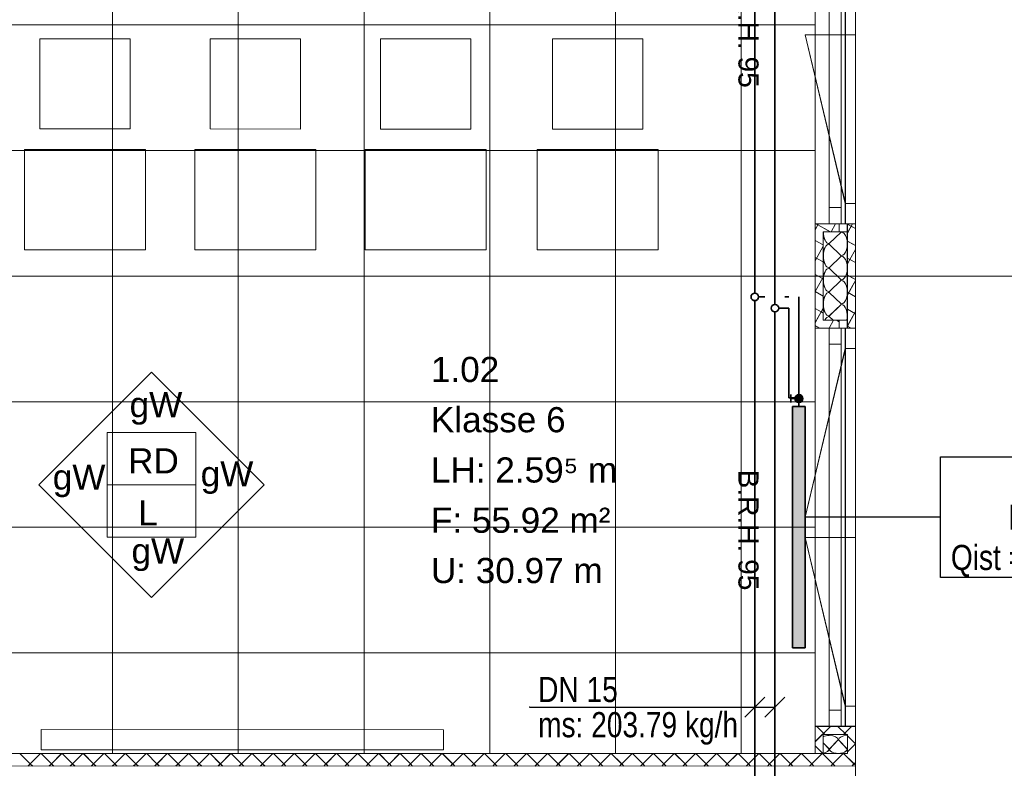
# Model space of a CAD drawing. Extents: x 229 to 926, y 37 to 878.
# Tile 149 of 162: x 591 to 689, y 466 to 541. Entities that reach past the tile are written whole.
import ezdxf
from ezdxf.lldxf.tags import DXFTag

# ---------------------------------------------------------------- set-up
doc = ezdxf.new("R2010")
doc.units = 0
doc.layers.get('0').update_dxf_attribs({"lineweight": 13})
for name, color, linetype, lineweight, true_color, plot in [('A_BI_Aussenwand', 5, 'Continuous', 18, 0x0000ff, False), ('A_BI_Fenster', 1, 'Continuous', 18, 0xff0000, False), ('A_BI_Innenwand', 7, 'Continuous', 18, 0x80ff80, False)]:
    doc.layers.add(name, color=color, linetype=linetype, lineweight=lineweight, true_color=true_color, plot=plot)
for name, color, linetype, lineweight in [('Ausstattung', 7, 'Continuous', 25), ('Axen', 7, 'Continuous', 25), ('Axen-A03ENIVKI0', 7, 'Continuous', 25), ('Beschriftung', 7, 'Continuous', 25), ('Beschriftung-A03ENIVII0', 7, 'Continuous', 25), ('Deckenspiegel', 7, 'Continuous', 25), ('Fenster', 7, 'Continuous', 25), ('Fenster-A03ENIVJI0', 7, 'Continuous', 25), ('Fullfläche', 7, 'Continuous', 25), ('Fullfläche-A03ENIVQI0', 7, 'Continuous', 25), ('H_BI_Heizkoerpertext', 7, 'Continuous', 25), ('Maßlinien', 7, 'Continuous', 25), ('Maßlinien-A03ENIVNI0', 7, 'Continuous', 25), ('Räume', 7, 'Continuous', 25), ('Räume-A03ENIVSI0', 7, 'Continuous', 25), ('Wände', 7, 'Continuous', 25), ('Wände-A03ENIVMI0', 7, 'Continuous', 25), ('X_BI_Text', 7, 'Continuous', 25)]:
    doc.layers.add(name, color=color, linetype=linetype, lineweight=lineweight)
for name, color, linetype, lineweight, true_color in [('H_BI_Heizkoerper', 1, 'Continuous', 35, 0xff0000), ('H_BI_Heizkoerperflaeche', 7, 'Continuous', 35, 0xffcccc), ('H_BI_Ruecklauf', 5, 'fein_strichliert', 35, 0x0000ff), ('H_BI_Vorlauf', 7, 'Continuous', 35, 0xed0e24)]:
    doc.layers.add(name, color=color, linetype=linetype, lineweight=lineweight, true_color=true_color)
doc.styles.get("Standard").update_dxf_attribs({"font": 'arial.ttf'})
tags = doc.linetypes.add('ALL_S25', pattern=[0.001, 0, -0.001]).pattern_tags.tags
tags[6:7] = [DXFTag(74, 4), DXFTag(75, 0), DXFTag(340, '0'), DXFTag(46, 1.0), DXFTag(50, 0.0), DXFTag(44, 0.0), DXFTag(45, 0.0)]
tags[4:5] = [DXFTag(74, 4), DXFTag(75, 0), DXFTag(340, '0'), DXFTag(46, 1.0), DXFTag(50, 0.0), DXFTag(44, 0.0), DXFTag(45, 0.0)]
tags = doc.linetypes.add('ALL_S25-A03ENIVOI0', pattern=[0.001, 0, -0.001]).pattern_tags.tags
tags[6:7] = [DXFTag(74, 4), DXFTag(75, 0), DXFTag(340, '0'), DXFTag(46, 1.0), DXFTag(50, 0.0), DXFTag(44, 0.0), DXFTag(45, 0.0)]
tags[4:5] = [DXFTag(74, 4), DXFTag(75, 0), DXFTag(340, '0'), DXFTag(46, 1.0), DXFTag(50, 0.0), DXFTag(44, 0.0), DXFTag(45, 0.0)]
tags = doc.linetypes.add('fein_strichliert', pattern=[4, 1, -2, 1]).pattern_tags.tags
tags[8:9] = [DXFTag(74, 4), DXFTag(75, 0), DXFTag(340, '0'), DXFTag(46, 0.0), DXFTag(50, 0.0), DXFTag(44, 0.0), DXFTag(45, 0.0)]
tags[6:7] = [DXFTag(74, 4), DXFTag(75, 0), DXFTag(340, '0'), DXFTag(46, 0.0), DXFTag(50, 0.0), DXFTag(44, 0.0), DXFTag(45, 0.0)]
tags[4:5] = [DXFTag(74, 4), DXFTag(75, 0), DXFTag(340, '0'), DXFTag(46, 0.0), DXFTag(50, 0.0), DXFTag(44, 0.0), DXFTag(45, 0.0)]
tags = doc.linetypes.add('VERDECKT2_S2', pattern=[0.0027, 0.002, -0.0007]).pattern_tags.tags
tags[6:7] = [DXFTag(74, 4), DXFTag(75, 0), DXFTag(340, '0'), DXFTag(46, 1.0), DXFTag(50, 0.0), DXFTag(44, 0.0), DXFTag(45, 0.0)]
tags[4:5] = [DXFTag(74, 4), DXFTag(75, 0), DXFTag(340, '0'), DXFTag(46, 1.0), DXFTag(50, 0.0), DXFTag(44, 0.0), DXFTag(45, 0.0)]
tags = doc.linetypes.add('VERDECKT2_S2-A03ENIVRI0', pattern=[0.0027, 0.002, -0.0007]).pattern_tags.tags
tags[6:7] = [DXFTag(74, 4), DXFTag(75, 0), DXFTag(340, '0'), DXFTag(46, 1.0), DXFTag(50, 0.0), DXFTag(44, 0.0), DXFTag(45, 0.0)]
tags[4:5] = [DXFTag(74, 4), DXFTag(75, 0), DXFTag(340, '0'), DXFTag(46, 1.0), DXFTag(50, 0.0), DXFTag(44, 0.0), DXFTag(45, 0.0)]

# ---------------------------------------------------------------- blocks, each defined once
blk = doc.blocks.new('Referenz-A03ENIVGI0', base_point=(255.728, 66.032))
at = {"layer": 'Ausstattung', "color": 0, "lineweight": -2}
for p, q in [((592.955, 529.973), (592.956, 538.948)), ((592.956, 538.948), (601.931, 538.947)), ((601.931, 538.947), (601.93, 529.972)), ((609.889, 529.971), (609.89, 538.946)), ((609.89, 538.946), (618.865, 538.945)), ((618.865, 538.945), (618.864, 529.97)), ((626.823, 529.969), (626.824, 538.944)), ((626.824, 538.944), (635.799, 538.943)), ((635.799, 538.943), (635.798, 529.968)), ((643.926, 529.967), (643.927, 538.942)), ((643.927, 538.942), (652.902, 538.941)), ((652.902, 538.941), (652.901, 529.966)), ((601.93, 529.972), (592.955, 529.973)), ((618.864, 529.97), (609.889, 529.971)), ((635.798, 529.968), (626.823, 529.969)), ((652.901, 529.966), (643.926, 529.967)), ((591.429, 517.95), (591.431, 527.941)), ((591.431, 527.941), (603.454, 527.94)), ((603.454, 527.94), (603.452, 517.949)), ((608.363, 517.948), (608.364, 527.939)), ((608.364, 527.939), (620.388, 527.938)), ((620.388, 527.938), (620.386, 517.947)), ((625.297, 517.946), (625.298, 527.937)), ((625.298, 527.937), (637.321, 527.936)), ((637.321, 527.936), (637.32, 517.945)), ((642.4, 517.944), (642.402, 527.935)), ((642.402, 527.935), (654.425, 527.934)), ((654.425, 527.934), (654.423, 517.943)), ((603.452, 517.949), (591.429, 517.95)), ((620.386, 517.947), (608.363, 517.948)), ((637.32, 517.945), (625.297, 517.946)), ((654.423, 517.943), (642.4, 517.944)), ((593.067, 468.22), (593.067, 470.22)), ((593.067, 470.22), (633.068, 470.215)), ((633.068, 470.215), (633.067, 468.215)), ((633.067, 468.215), (593.067, 468.22))]:
    blk.add_line(p, q, dxfattribs=at)
at = {"layer": 'Axen', "color": 0, "linetype": 'ALL_S25', "lineweight": -2, "ltscale": 0.13}
for p, q in [((674.036, 66.032), (674.036, 801.547)), ((735.547, 515.344), (301.682, 515.344))]:
    blk.add_line(p, q, dxfattribs=at)
at = {"layer": 'Beschriftung', "color": 0, "lineweight": -2}
for p, q in [((592.836, 494.582), (604.051, 505.793)), ((604.051, 505.793), (615.263, 494.578)), ((599.649, 494.581), (599.65, 499.781)), ((599.65, 499.781), (608.45, 499.78)), ((608.45, 499.78), (608.449, 494.58)), ((604.048, 483.367), (592.836, 494.582)), ((608.449, 494.58), (599.649, 494.581)), ((599.649, 489.381), (599.649, 494.581)), ((615.263, 494.578), (604.048, 483.367)), ((608.449, 494.58), (608.449, 489.38)), ((608.449, 489.38), (599.649, 489.381))]:
    blk.add_line(p, q, dxfattribs=at)
at = {"layer": 'Fenster', "color": 0, "lineweight": -2}
for p, q in [((673.036, 560.144), (673.036, 520.544)), ((674.036, 539.344), (673.036, 539.344)), ((673.036, 522.544), (674.036, 522.544)), ((674.036, 520.544), (670.036, 520.544)), ((674.036, 510.144), (670.036, 510.144)), ((673.036, 510.144), (673.036, 470.544)), ((673.036, 508.144), (674.036, 508.144)), ((673.036, 491.344), (674.036, 491.344)), ((674.036, 489.344), (673.036, 489.344)), ((673.036, 472.544), (674.036, 472.544)), ((674.036, 470.544), (670.036, 470.544))]:
    blk.add_line(p, q, dxfattribs=at)
at = {"layer": 'Fenster', "color": 0, "linetype": 'VERDECKT2_S2', "lineweight": -2, "ltscale": 0.13}
for p, q in [((669.036, 539.344), (673.036, 539.344)), ((673.036, 522.544), (669.036, 539.344)), ((673.036, 508.144), (669.036, 491.344)), ((669.036, 491.344), (673.036, 491.344)), ((669.036, 489.344), (673.036, 489.344)), ((673.036, 472.544), (669.036, 489.344))]:
    blk.add_line(p, q, dxfattribs=at)
at = {"layer": 'Fullfläche', "color": 0, "lineweight": -2}
for p, q in [((670.296, 520.427), (670.036, 519.954)), ((670.087, 520.544), (670.295, 520.429)), ((670.362, 520.544), (670.299, 520.43)), ((670.3, 520.428), (671.544, 519.744)), ((672.055, 520.544), (671.616, 519.744)), ((673.75, 520.544), (673.235, 519.607)), ((673.235, 520.509), (674.036, 520.068)), ((670.036, 518.878), (670.835, 518.438)), ((672.635, 519.72), (671.435, 518.568)), ((670.835, 518.325), (670.036, 516.87)), ((671.435, 518.52), (672.635, 517.368)), ((673.235, 518.815), (674.036, 518.374)), ((674.036, 517.982), (673.488, 516.984)), ((670.036, 517.184), (670.836, 516.744)), ((672.635, 517.32), (671.436, 516.168)), ((673.236, 517.119), (673.485, 516.982)), ((673.485, 516.98), (673.236, 516.526)), ((673.489, 516.982), (674.036, 516.68)), ((671.436, 516.12), (672.636, 514.968)), ((670.036, 515.49), (670.836, 515.05)), ((670.836, 515.241), (670.042, 513.795)), ((672.636, 514.92), (671.436, 513.768)), ((673.236, 515.425), (674.036, 514.985)), ((674.036, 514.9), (673.236, 513.442)), ((670.036, 513.794), (670.038, 513.793)), ((670.038, 513.791), (670.036, 513.788)), ((670.042, 513.793), (670.836, 513.356)), ((671.436, 513.72), (672.636, 512.568)), ((673.236, 513.731), (674.036, 513.291)), ((670.036, 512.1), (670.624, 511.777)), ((670.836, 512.157), (670.628, 511.778)), ((672.636, 512.52), (671.436, 511.368)), ((673.236, 512.037), (674.036, 511.597)), ((670.625, 511.775), (670.036, 510.703)), ((670.629, 511.776), (670.836, 511.662)), ((671.436, 511.32), (671.828, 510.944)), ((674.036, 511.816), (673.236, 510.358)), ((670.036, 510.406), (670.513, 510.144)), ((671.863, 510.944), (671.424, 510.144)), ((672.141, 510.944), (672.436, 510.781)), ((673.236, 510.343), (673.598, 510.144)), ((670.037, 469.023), (671.559, 470.544)), ((670.205, 470.544), (671.006, 469.744)), ((672.305, 470.544), (673.106, 469.744)), ((672.858, 469.744), (673.238, 470.123)), ((673.661, 470.544), (673.238, 470.121)), ((672.319, 469.194), (671.455, 468.294)), ((673.219, 468.294), (672.355, 469.194)), ((674.033, 468.82), (673.238, 469.614)), ((670.037, 468.612), (670.806, 467.844)), ((671.419, 468.294), (670.837, 468.9)), ((674.033, 468.815), (673.237, 468.02)), ((674.037, 468.821), (674.035, 468.82)), ((674.037, 468.814), (674.035, 468.815)), ((590.977, 467.843), (591.996, 466.823)), ((593.02, 467.843), (592, 466.823)), ((593.077, 467.843), (594.096, 466.823)), ((595.121, 467.843), (594.1, 466.823)), ((595.176, 467.843), (596.196, 466.822)), ((597.221, 467.843), (596.2, 466.822)), ((597.276, 467.843), (598.296, 466.822)), ((599.321, 467.843), (598.3, 466.822)), ((599.376, 467.843), (600.396, 466.821)), ((601.422, 467.843), (600.401, 466.821)), ((601.475, 467.843), (602.496, 466.821)), ((603.522, 467.843), (602.501, 466.821)), ((603.575, 467.843), (604.596, 466.821)), ((605.623, 467.843), (604.601, 466.821)), ((605.675, 467.843), (606.696, 466.82)), ((607.723, 467.843), (606.701, 466.82)), ((607.774, 467.843), (608.796, 466.82)), ((609.823, 467.843), (608.801, 466.82)), ((609.874, 467.843), (610.896, 466.82)), ((611.924, 467.843), (610.901, 466.82)), ((611.974, 467.843), (612.996, 466.819)), ((614.024, 467.843), (613.001, 466.819)), ((614.073, 467.843), (615.096, 466.819)), ((616.124, 467.843), (615.101, 466.819)), ((616.173, 467.843), (617.196, 466.819)), ((618.225, 467.843), (617.201, 466.819)), ((618.273, 467.843), (619.297, 466.818)), ((620.325, 467.843), (619.301, 466.818)), ((620.372, 467.843), (621.397, 466.818)), ((622.426, 467.843), (621.401, 466.818)), ((622.472, 467.843), (623.497, 466.818)), ((624.526, 467.843), (623.501, 466.818)), ((624.572, 467.843), (625.596, 466.817)), ((626.626, 467.843), (625.601, 466.817)), ((626.671, 467.843), (627.696, 466.817)), ((628.727, 467.843), (627.701, 466.817)), ((628.771, 467.843), (629.797, 466.817)), ((630.827, 467.843), (629.801, 466.817)), ((630.871, 467.843), (631.897, 466.816)), ((632.927, 467.843), (631.901, 466.816)), ((632.97, 467.843), (633.997, 466.816)), ((635.028, 467.843), (634.001, 466.816)), ((635.07, 467.843), (636.097, 466.816)), ((637.128, 467.843), (636.101, 466.816)), ((637.17, 467.843), (638.197, 466.815)), ((639.228, 467.843), (638.201, 466.815)), ((639.269, 467.843), (640.297, 466.815)), ((641.329, 467.843), (640.301, 466.815)), ((641.369, 467.843), (642.397, 466.815)), ((643.429, 467.843), (642.401, 466.815)), ((643.469, 467.843), (644.497, 466.814)), ((645.529, 467.843), (644.501, 466.814)), ((645.568, 467.843), (646.597, 466.814)), ((647.63, 467.843), (646.601, 466.814)), ((647.668, 467.843), (648.697, 466.814)), ((649.73, 467.843), (648.701, 466.814)), ((649.768, 467.843), (650.797, 466.813)), ((651.831, 467.843), (650.801, 466.813)), ((651.867, 467.843), (652.897, 466.813)), ((653.931, 467.843), (652.901, 466.813)), ((653.967, 467.843), (654.997, 466.812)), ((656.031, 467.843), (655.001, 466.812)), ((656.067, 467.843), (657.097, 466.812)), ((658.132, 467.843), (657.101, 466.812)), ((658.167, 467.843), (659.197, 466.812)), ((660.232, 467.843), (659.201, 466.812)), ((660.266, 467.843), (661.297, 466.811)), ((662.332, 467.843), (661.301, 466.811)), ((662.366, 467.843), (663.397, 466.811)), ((664.433, 467.843), (663.401, 466.811)), ((664.466, 467.843), (665.497, 466.811)), ((666.533, 467.843), (665.501, 466.811)), ((666.565, 467.843), (667.597, 466.81)), ((668.633, 467.843), (667.601, 466.81)), ((668.665, 467.843), (669.697, 466.81)), ((670.734, 467.843), (669.701, 466.81)), ((670.765, 467.843), (671.797, 466.81)), ((672.834, 467.843), (671.801, 466.81)), ((672.864, 467.843), (673.897, 466.809)), ((591.996, 466.821), (591.779, 466.603)), ((592, 466.821), (592.218, 466.603)), ((594.096, 466.82), (593.879, 466.603)), ((594.1, 466.82), (594.317, 466.603)), ((596.196, 466.82), (595.979, 466.603)), ((596.2, 466.82), (596.417, 466.603)), ((598.296, 466.82), (598.079, 466.603)), ((598.3, 466.82), (598.517, 466.603)), ((600.396, 466.819), (600.179, 466.602)), ((600.401, 466.819), (600.617, 466.602)), ((602.496, 466.819), (602.28, 466.602)), ((602.501, 466.819), (602.717, 466.602)), ((604.596, 466.819), (604.38, 466.602)), ((604.601, 466.819), (604.817, 466.602)), ((606.696, 466.818), (606.48, 466.602)), ((606.701, 466.818), (606.917, 466.602)), ((608.796, 466.818), (608.58, 466.601)), ((608.801, 466.818), (609.017, 466.601)), ((610.896, 466.818), (610.68, 466.601)), ((610.901, 466.818), (611.117, 466.601)), ((612.996, 466.817), (612.78, 466.601)), ((613.001, 466.817), (613.217, 466.601)), ((615.096, 466.817), (614.88, 466.601)), ((615.101, 466.817), (615.317, 466.601)), ((617.196, 466.817), (616.98, 466.6)), ((617.201, 466.817), (617.417, 466.6)), ((619.297, 466.816), (619.081, 466.6)), ((619.301, 466.816), (619.517, 466.6)), ((621.397, 466.816), (621.181, 466.6)), ((621.401, 466.816), (621.616, 466.6)), ((623.496, 466.816), (623.281, 466.6)), ((623.501, 466.816), (623.716, 466.6)), ((625.596, 466.815), (625.381, 466.599)), ((625.601, 466.815), (625.816, 466.599)), ((627.696, 466.815), (627.481, 466.599)), ((627.701, 466.815), (627.916, 466.599)), ((629.797, 466.815), (629.581, 466.599)), ((629.801, 466.815), (630.016, 466.599)), ((631.897, 466.814), (631.681, 466.599)), ((631.901, 466.814), (632.116, 466.599)), ((633.997, 466.814), (633.781, 466.598)), ((634.001, 466.814), (634.216, 466.598)), ((636.097, 466.813), (635.881, 466.598)), ((636.101, 466.813), (636.316, 466.598)), ((638.197, 466.813), (637.982, 466.598)), ((638.201, 466.813), (638.416, 466.598)), ((640.297, 466.813), (640.082, 466.598)), ((640.301, 466.813), (640.516, 466.598)), ((642.397, 466.812), (642.182, 466.597)), ((642.401, 466.812), (642.616, 466.597)), ((644.497, 466.812), (644.282, 466.597)), ((644.501, 466.812), (644.716, 466.597)), ((646.597, 466.812), (646.382, 466.597)), ((646.601, 466.812), (646.816, 466.597)), ((648.697, 466.811), (648.482, 466.597)), ((648.701, 466.811), (648.916, 466.597)), ((650.797, 466.811), (650.582, 466.596)), ((650.801, 466.811), (651.015, 466.596)), ((652.897, 466.811), (652.682, 466.596)), ((652.901, 466.811), (653.115, 466.596)), ((654.997, 466.81), (654.782, 466.596)), ((655.001, 466.81), (655.215, 466.596)), ((657.097, 466.81), (656.883, 466.596)), ((657.101, 466.81), (657.315, 466.596)), ((659.197, 466.81), (658.983, 466.595)), ((659.201, 466.81), (659.415, 466.595)), ((661.297, 466.809), (661.083, 466.595)), ((661.301, 466.809), (661.515, 466.595)), ((663.397, 466.809), (663.183, 466.595)), ((663.401, 466.809), (663.615, 466.595)), ((665.497, 466.809), (665.283, 466.595)), ((665.501, 466.809), (665.715, 466.595)), ((667.597, 466.808), (667.383, 466.594)), ((667.601, 466.808), (667.815, 466.594)), ((669.697, 466.808), (669.483, 466.594)), ((669.701, 466.808), (669.915, 466.594)), ((671.797, 466.808), (671.583, 466.594)), ((671.801, 466.808), (672.015, 466.594)), ((673.897, 466.807), (673.683, 466.594)), ((674.037, 466.945), (673.901, 466.809)), ((673.901, 466.807), (674.036, 466.672))]:
    blk.add_line(p, q, dxfattribs=at)
for centre, major_axis, start_param, end_param in [((671.435, 519.744), (0, -1.176), 4.712433, 6.283185), ((672.635, 518.544), (0, -1.176), 0, 3.141593), ((671.436, 517.344), (0, -1.176), 3.141593, 4.712389), ((671.436, 517.344), (0, -1.176), 4.712389, 6.283185), ((672.636, 516.144), (0, -1.176), 0, 3.141593), ((671.436, 514.944), (0, -1.176), 3.141593, 4.712389), ((671.436, 514.944), (0, -1.176), 4.712389, 6.283185), ((672.636, 513.744), (0, -1.176), 0, 3.141593), ((671.436, 512.544), (0, -1.176), 3.141593, 4.712389), ((671.436, 512.544), (0, -1.176), 4.712389, 6.283185), ((672.636, 511.344), (0, -1.176), 1.223758, 3.141593), ((671.436, 510.144), (0, -1.176), 3.141593, 3.964252), ((671.438, 469.194), (-0.882, 0), 4.712389, 5.46062), ((671.438, 469.194), (-0.882, 0), 3.141593, 4.712389), ((673.238, 469.194), (-0.882, 0), 4.712443, 6.283185), ((670.537, 468.294), (-0.882, 0), 1.917951, 3.141593), ((672.337, 468.294), (-0.882, 0), 0, 3.141593)]:
    blk.add_ellipse(centre, major_axis=major_axis, ratio=0.5, start_param=start_param, end_param=end_param, dxfattribs=at)
at = {"layer": 'Wände', "color": 0, "lineweight": -2}
for p, q in [((670.036, 662.845), (670.036, 467.843)), ((674.036, 365.343), (674.036, 615.345)), ((672.435, 519.744), (672.435, 520.544)), ((673.236, 510.144), (673.235, 520.544)), ((673.235, 519.744), (670.835, 519.744)), ((670.835, 519.744), (670.836, 510.944)), ((670.836, 510.944), (673.236, 510.944)), ((672.436, 510.944), (672.436, 510.144)), ((670.837, 467.844), (670.838, 469.744)), ((670.838, 469.744), (673.238, 469.744)), ((673.238, 469.744), (673.237, 467.844)), ((673.237, 467.843), (555.335, 467.843)), ((554.086, 466.608), (674.036, 466.594))]:
    blk.add_line(p, q, dxfattribs=at)
at = {"layer": 'Beschriftung', "color": 0, "lineweight": -2, "char_height": 2.50002, "attachment_point": 1, "rotation": 359.99316}
for s, insert in [('{\\fArial;gW}', (601.878, 503.799)), ('{\\fArial;RD}', (601.725, 498.207)), ('{\\fArial;gW}', (594.237, 496.588)), ('{\\fArial;gW}', (608.943, 496.918)), ('{\\fArial;L}', (602.725, 493.039)), ('{\\fArial;gW}', (602.064, 489.241))]:
    blk.add_mtext(s, dxfattribs=dict(at, insert=insert))
at = {"layer": 'Maßlinien', "color": 0, "lineweight": -2, "char_height": 2.00002, "attachment_point": 1, "rotation": 270.00001}
for s, insert in [('{\\fArial;B.R.H.}', (664.407, 546.091)), ('{\\fArial;95}', (664.407, 537.179)), ('{\\fArial;B.R.H.}', (664.407, 496.09)), ('{\\fArial;95}', (664.407, 487.178))]:
    blk.add_mtext(s, dxfattribs=dict(at, insert=insert))
at = {"layer": 'Räume', "color": 0, "lineweight": -2, "char_height": 2.50002, "attachment_point": 1, "rotation": 0.00001}
for s, insert in [('{\\fArial;1.02}', (631.832, 507.301)), ('{\\fArial;Klasse 6}', (631.832, 502.301)), ('{\\fArial;LH: 2.59⁵ m}', (631.832, 497.301)), ('{\\fArial;F: 55.92 m²}', (631.832, 492.301)), ('{\\fArial;U: 30.97 m}', (631.832, 487.301))]:
    blk.add_mtext(s, dxfattribs=dict(at, insert=insert))
blk = doc.blocks.new('Referenz-A03ENIVUI0', base_point=(281.599, 66.032))
at = {"layer": 'Axen-A03ENIVKI0', "color": 0, "linetype": 'ALL_S25-A03ENIVOI0', "lineweight": -2, "ltscale": 0.13}
for p, q in [((674.033, 66.032), (674.033, 801.546)), ((735.547, 515.347), (301.683, 515.346))]:
    blk.add_line(p, q, dxfattribs=at)
at = {"layer": 'Beschriftung-A03ENIVII0', "color": 0, "lineweight": -2}
for p, q in [((592.834, 494.585), (604.049, 505.796)), ((604.049, 505.796), (615.26, 494.581)), ((599.647, 494.583), (599.647, 499.783)), ((599.647, 499.783), (608.447, 499.782)), ((608.447, 499.782), (608.447, 494.582)), ((604.045, 483.37), (592.834, 494.585)), ((599.646, 489.383), (599.647, 494.583)), ((608.447, 494.582), (599.647, 494.583)), ((615.26, 494.581), (604.045, 483.37)), ((608.447, 494.582), (608.446, 489.382)), ((608.446, 489.382), (599.646, 489.383))]:
    blk.add_line(p, q, dxfattribs=at)
at = {"layer": 'Deckenspiegel', "color": 0, "lineweight": -2}
for p, q in [((600.183, 662.846), (600.183, 467.846)), ((612.683, 662.846), (612.683, 467.846)), ((625.183, 662.845), (625.183, 467.846)), ((637.683, 662.845), (637.683, 467.846)), ((650.183, 662.845), (650.183, 467.846)), ((662.682, 662.845), (662.683, 467.846)), ((670.032, 662.845), (670.033, 467.847)), ((670.032, 540.346), (555.333, 540.346)), ((670.032, 527.846), (555.333, 527.846)), ((670.032, 515.346), (555.333, 515.346)), ((670.032, 502.846), (555.333, 502.846)), ((670.032, 490.346), (555.333, 490.346)), ((670.032, 477.846), (555.333, 477.846)), ((670.033, 467.846), (555.333, 467.846))]:
    blk.add_line(p, q, dxfattribs=at)
at = {"layer": 'Fenster-A03ENIVJI0', "color": 0, "lineweight": -2}
for p, q in [((673.033, 560.146), (673.033, 520.546)), ((674.033, 539.346), (673.033, 539.346)), ((673.033, 522.546), (674.033, 522.546)), ((674.033, 520.546), (670.033, 520.546)), ((674.033, 510.147), (670.033, 510.147)), ((673.033, 510.147), (673.033, 470.547)), ((673.033, 508.147), (674.033, 508.147)), ((673.033, 491.347), (674.033, 491.347)), ((674.033, 489.347), (673.033, 489.347)), ((673.033, 472.547), (674.033, 472.547)), ((674.033, 470.547), (670.033, 470.547))]:
    blk.add_line(p, q, dxfattribs=at)
at = {"layer": 'Fenster-A03ENIVJI0', "color": 0, "linetype": 'VERDECKT2_S2-A03ENIVRI0', "lineweight": -2, "ltscale": 0.13}
for p, q in [((669.033, 539.346), (673.033, 539.346)), ((673.033, 522.546), (669.033, 539.346)), ((673.033, 508.147), (669.033, 491.347)), ((669.033, 491.347), (673.033, 491.347)), ((669.033, 489.347), (673.033, 489.347)), ((673.033, 472.547), (669.033, 489.347))]:
    blk.add_line(p, q, dxfattribs=at)
at = {"layer": 'Fullfläche-A03ENIVQI0', "color": 0, "lineweight": -2}
for p, q in [((670.293, 520.43), (670.033, 519.957)), ((670.083, 520.547), (670.292, 520.432)), ((670.358, 520.547), (670.296, 520.433)), ((670.297, 520.431), (671.541, 519.746)), ((672.051, 520.547), (671.612, 519.746)), ((673.746, 520.547), (673.232, 519.61)), ((673.232, 520.512), (674.033, 520.071)), ((670.033, 518.88), (670.832, 518.441)), ((672.632, 519.722), (671.432, 518.57)), ((670.832, 518.328), (670.033, 516.872)), ((671.432, 518.522), (672.632, 517.37)), ((673.232, 518.818), (674.033, 518.377)), ((674.033, 517.984), (673.485, 516.986)), ((670.033, 517.186), (670.832, 516.747)), ((672.632, 517.322), (671.432, 516.17)), ((673.232, 517.122), (673.481, 516.985)), ((673.482, 516.983), (673.232, 516.529)), ((673.486, 516.984), (674.033, 516.683)), ((671.432, 516.122), (672.632, 514.97)), ((670.033, 515.492), (670.832, 515.052)), ((670.832, 515.244), (670.038, 513.797)), ((672.632, 514.922), (671.433, 513.77)), ((673.232, 515.428), (674.033, 514.987)), ((674.033, 514.903), (673.233, 513.445)), ((670.033, 513.797), (670.034, 513.796)), ((670.035, 513.794), (670.033, 513.79)), ((670.039, 513.795), (670.833, 513.358)), ((671.433, 513.722), (672.633, 512.57)), ((673.233, 513.734), (674.033, 513.293)), ((670.033, 512.103), (670.621, 511.779)), ((670.833, 512.16), (670.625, 511.781)), ((672.633, 512.522), (671.433, 511.37)), ((673.233, 512.04), (674.033, 511.599)), ((670.621, 511.777), (670.033, 510.706)), ((670.625, 511.779), (670.833, 511.664)), ((671.433, 511.322), (671.825, 510.946)), ((674.033, 511.818), (673.233, 510.361)), ((670.033, 510.409), (670.509, 510.147)), ((671.86, 510.946), (671.421, 510.147)), ((672.138, 510.946), (672.433, 510.784)), ((673.233, 510.346), (673.595, 510.147)), ((670.034, 469.026), (671.556, 470.547)), ((670.202, 470.547), (671.002, 469.747)), ((672.302, 470.547), (673.103, 469.747)), ((672.855, 469.747), (673.234, 470.126)), ((673.658, 470.547), (673.234, 470.124)), ((672.316, 469.197), (671.452, 468.297)), ((673.216, 468.297), (672.352, 469.197)), ((674.03, 468.823), (673.234, 469.618)), ((670.033, 468.615), (670.802, 467.847)), ((671.416, 468.297), (670.834, 468.903)), ((674.03, 468.818), (673.234, 468.023)), ((674.034, 468.824), (674.032, 468.823)), ((674.034, 468.817), (674.032, 468.818)), ((590.974, 467.847), (591.994, 466.826)), ((593.018, 467.847), (591.998, 466.826)), ((593.074, 467.847), (594.094, 466.826)), ((595.118, 467.847), (594.098, 466.826)), ((595.174, 467.847), (596.194, 466.825)), ((597.219, 467.847), (596.198, 466.825)), ((597.273, 467.847), (598.294, 466.825)), ((599.319, 467.847), (598.298, 466.825)), ((599.373, 467.847), (600.394, 466.825)), ((601.419, 467.847), (600.398, 466.825)), ((601.473, 467.847), (602.494, 466.824)), ((603.52, 467.847), (602.498, 466.824)), ((603.572, 467.847), (604.594, 466.824)), ((605.62, 467.847), (604.598, 466.824)), ((605.672, 467.847), (606.694, 466.824)), ((607.72, 467.847), (606.698, 466.824)), ((607.772, 467.847), (608.794, 466.823)), ((609.821, 467.847), (608.798, 466.823)), ((609.871, 467.847), (610.894, 466.823)), ((611.921, 467.847), (610.898, 466.823)), ((611.971, 467.847), (612.994, 466.823)), ((614.021, 467.847), (612.998, 466.823)), ((614.071, 467.847), (615.094, 466.822)), ((616.122, 467.847), (615.098, 466.822)), ((616.17, 467.847), (617.194, 466.822)), ((618.222, 467.847), (617.198, 466.822)), ((618.27, 467.847), (619.294, 466.821)), ((620.322, 467.847), (619.298, 466.821)), ((620.37, 467.847), (621.394, 466.821)), ((622.423, 467.847), (621.398, 466.821)), ((622.469, 467.847), (623.494, 466.821)), ((624.523, 467.847), (623.498, 466.821)), ((624.569, 467.847), (625.594, 466.82)), ((626.623, 467.847), (625.598, 466.82)), ((626.669, 467.847), (627.694, 466.82)), ((628.724, 467.847), (627.698, 466.82)), ((628.768, 467.847), (629.794, 466.82)), ((630.824, 467.847), (629.798, 466.82)), ((630.868, 467.847), (631.894, 466.819)), ((632.924, 467.847), (631.898, 466.819)), ((632.967, 467.847), (633.994, 466.819)), ((635.025, 467.847), (633.998, 466.819)), ((635.067, 467.847), (636.094, 466.819)), ((637.125, 467.847), (636.098, 466.819)), ((637.167, 467.847), (638.194, 466.818)), ((639.225, 467.847), (638.198, 466.818)), ((639.266, 467.847), (640.294, 466.818)), ((641.326, 467.847), (640.298, 466.818)), ((641.366, 467.847), (642.394, 466.818)), ((643.426, 467.847), (642.398, 466.818)), ((643.466, 467.847), (644.494, 466.817)), ((645.526, 467.847), (644.498, 466.817)), ((645.565, 467.847), (646.594, 466.817)), ((647.627, 467.847), (646.598, 466.817)), ((647.665, 467.847), (648.694, 466.817)), ((649.727, 467.847), (648.698, 466.817)), ((649.765, 467.847), (650.794, 466.816)), ((651.827, 467.847), (650.798, 466.816)), ((651.864, 467.847), (652.894, 466.816)), ((653.928, 467.847), (652.898, 466.816)), ((653.964, 467.847), (654.994, 466.816)), ((656.028, 467.847), (654.998, 466.816)), ((656.064, 467.847), (657.094, 466.815)), ((658.128, 467.847), (657.098, 466.815)), ((658.163, 467.847), (659.194, 466.815)), ((660.229, 467.847), (659.198, 466.815)), ((660.263, 467.847), (661.294, 466.815)), ((662.329, 467.847), (661.298, 466.815)), ((662.363, 467.847), (663.394, 466.814)), ((664.429, 467.847), (663.398, 466.814)), ((664.462, 467.847), (665.494, 466.814)), ((666.53, 467.847), (665.498, 466.814)), ((666.562, 467.847), (667.594, 466.814)), ((668.63, 467.847), (667.598, 466.814)), ((668.662, 467.847), (669.694, 466.813)), ((670.73, 467.847), (669.698, 466.813)), ((670.761, 467.847), (671.794, 466.813)), ((672.831, 467.847), (671.798, 466.813)), ((672.861, 467.847), (673.894, 466.812)), ((674.033, 466.948), (673.898, 466.812)), ((591.994, 466.824), (591.776, 466.606)), ((591.998, 466.824), (592.215, 466.606)), ((594.094, 466.824), (593.877, 466.606)), ((594.098, 466.824), (594.315, 466.606)), ((596.194, 466.823), (595.977, 466.606)), ((596.198, 466.823), (596.415, 466.606)), ((598.294, 466.823), (598.077, 466.606)), ((598.298, 466.823), (598.515, 466.606)), ((600.394, 466.822), (600.177, 466.605)), ((600.398, 466.822), (600.615, 466.605)), ((602.494, 466.822), (602.277, 466.605)), ((602.498, 466.822), (602.715, 466.605)), ((604.594, 466.822), (604.377, 466.605)), ((604.598, 466.822), (604.814, 466.605)), ((606.694, 466.821), (606.477, 466.605)), ((606.698, 466.821), (606.914, 466.605)), ((608.794, 466.821), (608.577, 466.604)), ((608.798, 466.821), (609.014, 466.604)), ((610.894, 466.821), (610.677, 466.604)), ((610.898, 466.821), (611.114, 466.604)), ((612.994, 466.82), (612.777, 466.604)), ((612.998, 466.82), (613.214, 466.604)), ((615.094, 466.82), (614.878, 466.604)), ((615.098, 466.82), (615.314, 466.604)), ((617.194, 466.82), (616.978, 466.603)), ((617.198, 466.82), (617.414, 466.603)), ((619.294, 466.819), (619.078, 466.603)), ((619.298, 466.819), (619.514, 466.603)), ((621.394, 466.819), (621.178, 466.603)), ((621.398, 466.819), (621.614, 466.603)), ((623.494, 466.819), (623.278, 466.603)), ((623.498, 466.819), (623.714, 466.603)), ((625.594, 466.818), (625.378, 466.602)), ((625.598, 466.818), (625.814, 466.602)), ((627.694, 466.818), (627.478, 466.602)), ((627.698, 466.818), (627.913, 466.602)), ((629.794, 466.818), (629.578, 466.602)), ((629.798, 466.818), (630.013, 466.602)), ((631.894, 466.817), (631.678, 466.602)), ((631.898, 466.817), (632.113, 466.602)), ((633.994, 466.817), (633.778, 466.601)), ((633.998, 466.817), (634.213, 466.601)), ((636.094, 466.817), (635.878, 466.601)), ((636.098, 466.817), (636.313, 466.601)), ((638.194, 466.816), (637.979, 466.601)), ((638.198, 466.816), (638.413, 466.601)), ((640.294, 466.816), (640.079, 466.601)), ((640.298, 466.816), (640.513, 466.601)), ((642.394, 466.816), (642.179, 466.6)), ((642.398, 466.816), (642.613, 466.6)), ((644.494, 466.815), (644.279, 466.6)), ((644.498, 466.815), (644.713, 466.6)), ((646.594, 466.815), (646.379, 466.6)), ((646.598, 466.815), (646.813, 466.6)), ((648.694, 466.815), (648.479, 466.6)), ((648.698, 466.815), (648.912, 466.6)), ((650.794, 466.814), (650.579, 466.599)), ((650.798, 466.814), (651.012, 466.599)), ((652.894, 466.814), (652.679, 466.599)), ((652.898, 466.814), (653.112, 466.599)), ((654.994, 466.813), (654.779, 466.599)), ((654.998, 466.813), (655.212, 466.599)), ((657.094, 466.813), (656.879, 466.599)), ((657.098, 466.813), (657.312, 466.599)), ((659.194, 466.813), (658.979, 466.598)), ((659.198, 466.813), (659.412, 466.598)), ((661.294, 466.812), (661.079, 466.598)), ((661.298, 466.812), (661.512, 466.598)), ((663.394, 466.812), (663.18, 466.598)), ((663.398, 466.812), (663.612, 466.598)), ((665.494, 466.812), (665.28, 466.598)), ((665.498, 466.812), (665.712, 466.598)), ((667.594, 466.811), (667.38, 466.597)), ((667.598, 466.811), (667.812, 466.597)), ((669.694, 466.811), (669.48, 466.597)), ((669.698, 466.811), (669.911, 466.597)), ((671.794, 466.811), (671.58, 466.597)), ((671.798, 466.811), (672.011, 466.597)), ((673.894, 466.81), (673.68, 466.597)), ((673.898, 466.81), (674.033, 466.675))]:
    blk.add_line(p, q, dxfattribs=at)
for centre, major_axis, start_param, end_param in [((671.432, 519.746), (0, -1.176), 4.712433, 6.283185), ((672.632, 518.546), (0, -1.176), 0, 3.141593), ((671.432, 517.346), (0, -1.176), 3.141593, 4.712389), ((671.432, 517.346), (0, -1.176), 4.712389, 6.283185), ((672.632, 516.146), (0, -1.176), 0, 3.141593), ((671.432, 514.946), (0, -1.176), 3.141593, 4.712389), ((671.432, 514.946), (0, -1.176), 4.712389, 6.283185), ((672.633, 513.746), (0, -1.176), 0, 3.141593), ((671.433, 512.546), (0, -1.176), 3.141593, 4.712389), ((671.433, 512.546), (0, -1.176), 4.712389, 6.283185), ((672.633, 511.346), (0, -1.176), 1.223758, 3.141593), ((671.433, 510.146), (0, -1.176), 3.141593, 3.964252), ((671.434, 469.197), (-0.882, 0), 4.712389, 5.46062), ((671.434, 469.197), (-0.882, 0), 3.141593, 4.712389), ((673.234, 469.197), (-0.882, 0), 4.712443, 6.283185), ((670.534, 468.297), (-0.882, 0), 1.917951, 3.141593), ((672.334, 468.297), (-0.882, 0), 0, 3.141593)]:
    blk.add_ellipse(centre, major_axis=major_axis, ratio=0.5, start_param=start_param, end_param=end_param, dxfattribs=at)
at = {"layer": 'Wände-A03ENIVMI0', "color": 0, "lineweight": -2}
for p, q in [((670.033, 662.846), (670.033, 467.847)), ((674.033, 365.347), (674.033, 615.346)), ((672.432, 519.746), (672.432, 520.547)), ((673.233, 510.147), (673.232, 520.547)), ((673.232, 519.746), (670.832, 519.746)), ((670.832, 519.746), (670.833, 510.946)), ((670.833, 510.946), (673.233, 510.946)), ((672.433, 510.946), (672.433, 510.147)), ((670.834, 467.847), (670.834, 469.747)), ((670.834, 469.747), (673.234, 469.747)), ((673.234, 469.747), (673.234, 467.847)), ((673.234, 467.847), (555.333, 467.847)), ((554.084, 466.611), (674.033, 466.597))]:
    blk.add_line(p, q, dxfattribs=at)
at = {"layer": 'Beschriftung-A03ENIVII0', "color": 0, "lineweight": -2, "char_height": 2.49999, "attachment_point": 1, "rotation": 359.99316}
for s, insert in [('{\\fArial;gW}', (601.875, 503.802)), ('{\\fArial;RD}', (601.723, 498.21)), ('{\\fArial;gW}', (594.234, 496.591)), ('{\\fArial;gW}', (608.94, 496.92)), ('{\\fArial;L}', (602.722, 493.042)), ('{\\fArial;gW}', (602.062, 489.244))]:
    blk.add_mtext(s, dxfattribs=dict(at, insert=insert))
at = {"layer": 'Maßlinien-A03ENIVNI0', "color": 0, "lineweight": -2, "char_height": 2, "attachment_point": 1, "rotation": 270.00001}
for s, insert in [('{\\fArial;B.R.H.}', (664.404, 546.093)), ('{\\fArial;95}', (664.404, 537.181)), ('{\\fArial;B.R.H.}', (664.404, 496.093)), ('{\\fArial;95}', (664.404, 487.181))]:
    blk.add_mtext(s, dxfattribs=dict(at, insert=insert))
at = {"layer": 'Räume-A03ENIVSI0', "color": 0, "lineweight": -2, "char_height": 2.49999, "attachment_point": 1, "rotation": 0.00001}
for s, insert in [('{\\fArial;1.02}', (631.829, 507.304)), ('{\\fArial;Klasse 6}', (631.829, 502.304)), ('{\\fArial;LH: 2.59⁵ m}', (631.829, 497.304)), ('{\\fArial;F: 55.92 m²}', (631.829, 492.304)), ('{\\fArial;U: 30.97 m}', (631.829, 487.304))]:
    blk.add_mtext(s, dxfattribs=dict(at, insert=insert))
blk = doc.blocks.new('Wand-A03ENIWEI0', base_point=(670.035, 462.851))
at = {"color": 0, "linetype": 'ByBlock', "lineweight": -2, "ltscale": 0.18}
for p, q in [((670.035, 520.551), (670.035, 510.151)), ((674.034, 520.551), (674.034, 510.151)), ((670.035, 470.551), (670.035, 467.851)), ((674.034, 470.551), (674.034, 462.851))]:
    blk.add_line(p, q, dxfattribs=at)
blk = doc.blocks.new('Fenster-A03ENIWKI0', base_point=(670.035, 520.551))
at = {"color": 0, "linetype": 'ByBlock', "lineweight": -2, "ltscale": 0.18}
for p, q in [((670.035, 560.151), (670.035, 520.551)), ((670.035, 560.151), (674.034, 560.151)), ((671.434, 560.151), (671.434, 520.551)), ((672.634, 560.151), (672.634, 520.551)), ((674.034, 560.151), (674.034, 520.551)), ((671.434, 558.551), (672.634, 558.551)), ((671.434, 522.151), (672.634, 522.151)), ((670.035, 520.551), (674.034, 520.551))]:
    blk.add_line(p, q, dxfattribs=at)
at = {"color": 0, "linetype": 'fein_strichliert', "lineweight": -2, "ltscale": 0.18}
blk.add_line((671.434, 520.551), (672.634, 520.551), dxfattribs=at)
blk = doc.blocks.new('Fenster-A03ENIWMI0', base_point=(670.035, 470.551))
at = {"color": 0, "linetype": 'ByBlock', "lineweight": -2, "ltscale": 0.18}
for p, q in [((670.035, 510.151), (670.035, 470.551)), ((670.035, 510.151), (674.034, 510.151)), ((671.434, 510.151), (671.434, 470.551)), ((672.634, 510.151), (672.634, 470.551)), ((674.034, 510.151), (674.034, 470.551)), ((671.434, 508.551), (672.634, 508.551)), ((671.434, 472.151), (672.634, 472.151)), ((670.035, 470.551), (674.034, 470.551))]:
    blk.add_line(p, q, dxfattribs=at)
at = {"color": 0, "linetype": 'fein_strichliert', "lineweight": -2, "ltscale": 0.18}
blk.add_line((671.434, 470.551), (672.634, 470.551), dxfattribs=at)
blk = doc.blocks.new('Wand-A03ENIY6I0', base_point=(555.334, 462.851))
at = {"color": 0, "linetype": 'ByBlock', "lineweight": -2, "ltscale": 0.18}
blk.add_line((670.035, 467.851), (555.334, 467.851), dxfattribs=at)
blk = doc.blocks.new('Heizkörper-A03ENJ08I0', base_point=(667.615, 478.351))
at = {"color": 0, "linetype": 'ByBlock', "lineweight": -2, "ltscale": 0.35}
for p, q in [((667.795, 478.351), (667.795, 502.351)), ((667.795, 502.351), (669.035, 502.351)), ((669.035, 502.351), (669.035, 478.351)), ((669.035, 478.351), (667.795, 478.351))]:
    blk.add_line(p, q, dxfattribs=at)
at = {"layer": 'H_BI_Heizkoerperflaeche', "linetype": 'ByBlock', "lineweight": -2, "ltscale": 0.35}
blk.add_solid([(669.035, 478.351), (667.795, 478.351), (669.035, 502.351), (667.795, 502.351)], dxfattribs=at)
at = {"layer": 'H_BI_Ruecklauf', "linetype": 'fein_strichliert', "lineweight": -2, "ltscale": 0.35}
blk.add_line((668.415, 502.351), (668.415, 503.251), dxfattribs=at)
blk.add_circle((668.415, 503.251), 0.1, dxfattribs=at)
at = {"layer": 'H_BI_Vorlauf', "linetype": 'ByBlock', "lineweight": -2, "ltscale": 0.35}
for p, q in [((667.615, 502.751), (667.615, 503.551)), ((668.415, 502.351), (668.415, 503.951)), ((668.015, 503.151), (667.615, 503.151))]:
    blk.add_line(p, q, dxfattribs=at)
for radius in [0.4, 0.3, 0.2, 0.1]:
    blk.add_circle((668.415, 503.151), radius, dxfattribs=at)
blk = doc.blocks.new('Bauteilbeschriftung-A03ENJ0AI0', base_point=(669.035, 485.351))
at = {"color": 0, "lineweight": -2}
for p, q in [((682.485, 497.351), (721.13, 497.351)), ((682.485, 485.351), (682.485, 497.351)), ((721.13, 497.351), (721.13, 485.351)), ((721.13, 485.351), (682.485, 485.351))]:
    blk.add_line(p, q, dxfattribs=at)
at = {"color": 0, "linetype": 'ByBlock', "lineweight": -2, "ltscale": 0.25}
blk.add_line((682.485, 491.351), (669.035, 491.351), dxfattribs=at)
at = {"color": 0, "linetype": 'ByBlock', "lineweight": -2, "ltscale": 0.25, "char_height": 2.5, "attachment_point": 1}
for s, insert in [('{\\W0.8;\\fArial;Flächenheizkörper}', (690.409, 496.601)), ('{\\W0.8;\\fArial;L: 1200 H: 500 T: 62}', (689.251, 492.601)), ('{\\W0.8;\\fArial;Qist =778 Watt  ms: 25.1 kg/h}', (683.529, 488.601))]:
    blk.add_mtext(s, dxfattribs=dict(at, insert=insert))
blk = doc.blocks.new('Mapress Edelstahl Rohr 14401-A03ENJ0KI0', base_point=(664.409, 503.951))
at = {"color": 0, "linetype": 'ByBlock', "lineweight": -2, "ltscale": 0.35}
for p, q in [((665.034, 513.271), (664.409, 513.271)), ((667.415, 513.271), (667.034, 513.271)), ((668.415, 503.951), (668.415, 513.271)), ((668.415, 513.271), (668.42, 513.271))]:
    blk.add_line(p, q, dxfattribs=at)
blk = doc.blocks.new('Mapress Edelstahl Rohr 14401-A03ENJ18I0', base_point=(666.409, 503.243))
at = {"color": 0, "linetype": 'ByBlock', "lineweight": -2, "ltscale": 0.35}
for p, q in [((667.42, 512.147), (666.409, 512.147)), ((667.42, 503.243), (667.42, 512.147)), ((668.415, 503.243), (667.42, 503.243)), ((668.415, 503.251), (668.415, 503.243))]:
    blk.add_line(p, q, dxfattribs=at)
blk = doc.blocks.new('Mapress Edelstahl Rohr 14401-A03ENJ2MI0', base_point=(666.034, 412.431))
at = {"color": 0, "linetype": 'ByBlock', "lineweight": -2, "ltscale": 0.35}
blk.add_line((666.034, 412.431), (666.034, 511.772), dxfattribs=at)
blk = doc.blocks.new('Bauteilbeschriftung-A03ENJ2OI0', base_point=(641.648, 469.465))
at = {"color": 0, "linetype": 'ByBlock', "lineweight": -2, "ltscale": 0.25}
for p, q in [((665.034, 473.465), (663.034, 471.465)), ((667.034, 473.465), (665.034, 471.465)), ((641.658, 472.465), (666.034, 472.465))]:
    blk.add_line(p, q, dxfattribs=at)
at = {"color": 0, "lineweight": 18}
blk.add_line((641.658, 472.465), (663.243, 472.465), dxfattribs=at)
at = {"color": 0, "lineweight": -2}
blk.add_circle((641.658, 472.465), 0.01, dxfattribs=at)
at = {"color": 0, "linetype": 'ByBlock', "lineweight": -2, "ltscale": 0.25, "char_height": 2.5, "attachment_point": 1}
for s, insert in [('{\\W0.8;\\fArial;DN 15}', (642.491, 475.465)), ('{\\W0.8;\\fArial;ms: 203.79 kg/h}', (642.491, 471.965))]:
    blk.add_mtext(s, dxfattribs=dict(at, insert=insert))
blk = doc.blocks.new('Mapress Edelstahl Rohr 14401-A03ENJ2QI0', base_point=(666.034, 512.522))
at = {"color": 0, "linetype": 'ByBlock', "lineweight": -2, "ltscale": 0.35}
blk.add_line((666.034, 512.522), (666.034, 611.772), dxfattribs=at)
blk = doc.blocks.new('Mapress Edelstahl Rohr 14401-A03ENJ2YI0', base_point=(664.034, 413.555))
at = {"color": 0, "linetype": 'ByBlock', "lineweight": -2, "ltscale": 0.35}
blk.add_line((664.034, 413.554), (664.034, 512.896), dxfattribs=at)
blk = doc.blocks.new('Mapress Edelstahl Rohr 14401-A03ENJ30I0', base_point=(664.034, 513.646))
at = {"color": 0, "linetype": 'ByBlock', "lineweight": -2, "ltscale": 0.35}
blk.add_line((664.034, 513.646), (664.034, 612.896), dxfattribs=at)
blk = doc.blocks.new('T-Stück-A03ENJ3EI0', base_point=(663.659, 512.896))
at = {"color": 0, "lineweight": -2}
blk.add_circle((664.034, 513.271), 0.375, dxfattribs=at)
blk = doc.blocks.new('T-Stück-A03ENJ3GI0', base_point=(665.659, 511.772))
at = {"color": 0, "linetype": 'Continuous', "lineweight": -2, "ltscale": 0.35}
blk.add_circle((666.034, 512.147), 0.375, dxfattribs=at)

msp = doc.modelspace()

# ---------------------------------------------------------------- block references
at = {"color": 251, "lineweight": 13, "ltscale": 0.13, "true_color": 0x606060}
for name, p in [('Referenz-A03ENIVGI0', (255.728, 66.032)), ('Referenz-A03ENIVUI0', (281.599, 66.032))]:
    msp.add_blockref(name, p, dxfattribs=at)
at = {"layer": 'A_BI_Aussenwand', "ltscale": 0.18}
msp.add_blockref('Wand-A03ENIWEI0', (670.035, 462.851), dxfattribs=at)
at = {"layer": 'A_BI_Fenster', "ltscale": 0.18}
for name, p in [('Fenster-A03ENIWKI0', (670.035, 520.551)), ('Fenster-A03ENIWMI0', (670.035, 470.551))]:
    msp.add_blockref(name, p, dxfattribs=at)
at = {"layer": 'A_BI_Innenwand', "ltscale": 0.18}
msp.add_blockref('Wand-A03ENIY6I0', (555.334, 462.851), dxfattribs=at)
at = {"layer": 'H_BI_Heizkoerper', "ltscale": 0.35}
msp.add_blockref('Heizkörper-A03ENJ08I0', (667.615, 478.351), dxfattribs=at)
at = {"layer": 'H_BI_Heizkoerpertext', "ltscale": 0.25}
msp.add_blockref('Bauteilbeschriftung-A03ENJ0AI0', (669.035, 485.351), dxfattribs=at)
at = {"layer": 'H_BI_Ruecklauf', "ltscale": 0.35}
for name, p in [('Mapress Edelstahl Rohr 14401-A03ENJ2QI0', (666.034, 512.522)), ('T-Stück-A03ENJ3GI0', (665.659, 511.772)), ('Mapress Edelstahl Rohr 14401-A03ENJ18I0', (666.409, 503.243)), ('Mapress Edelstahl Rohr 14401-A03ENJ2MI0', (666.034, 412.431))]:
    msp.add_blockref(name, p, dxfattribs=at)
at = {"layer": 'H_BI_Vorlauf', "ltscale": 0.35}
for name, p in [('Mapress Edelstahl Rohr 14401-A03ENJ30I0', (664.034, 513.646)), ('T-Stück-A03ENJ3EI0', (663.659, 512.896)), ('Mapress Edelstahl Rohr 14401-A03ENJ0KI0', (664.409, 503.951)), ('Mapress Edelstahl Rohr 14401-A03ENJ2YI0', (664.034, 413.555))]:
    msp.add_blockref(name, p, dxfattribs=at)
at = {"layer": 'X_BI_Text', "ltscale": 0.25}
msp.add_blockref('Bauteilbeschriftung-A03ENJ2OI0', (641.648, 469.465), dxfattribs=at)

doc.saveas('drawing.dxf')
